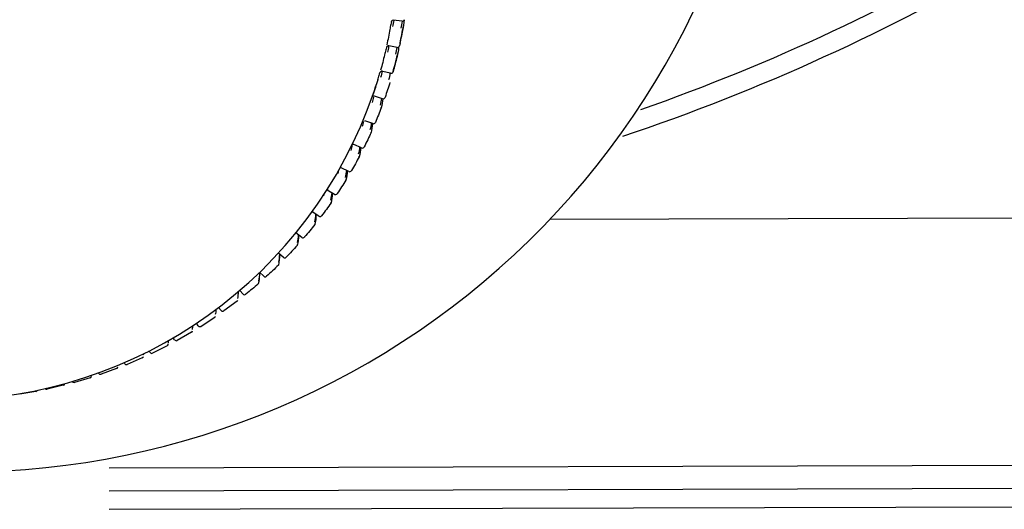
# Model space of a CAD drawing. Header units: millimetres. Extents: x 2985995 to 3127507, y -509231 to -458405.
# Tile 38 of 100: x 3023741 to 3023789, y -484682 to -484658. Entities that reach past the tile are written whole.
import ezdxf

# ---------------------------------------------------------------- set-up
doc = ezdxf.new("R2010")
doc.units = ezdxf.units.MM
doc.header["$LTSCALE"] = 1000
doc.header["$MEASUREMENT"] = 0
doc.layers.add('Equipment', color=5, linetype='CONTINUOUS')

msp = doc.modelspace()

# ---------------------------------------------------------------- linework, layer by layer
at = {"layer": 'Equipment'}
for p, q in [((3023759.46253, -484658.2012, 0.02452), (3023759.05436, -484658.15406, 0.02452)), ((3023759.22921, -484659.47005, 0.02452), (3023758.82482, -484659.39957, 0.02452)), ((3023758.91574, -484660.72318, 0.02452), (3023758.51662, -484660.62962, 0.02452)), ((3023758.52326, -484661.95602, 0.02452), (3023758.13089, -484661.83974, 0.02452)), ((3023758.0532, -484663.16407, 0.02452), (3023757.66902, -484663.0255, 0.02452)), ((3023757.50728, -484664.3429, 0.02452), (3023757.13269, -484664.18257, 0.02452)), ((3023756.88748, -484665.48822, 0.02452), (3023756.52387, -484665.30673, 0.02452)), ((3023756.19606, -484666.59584, 0.02452), (3023755.84476, -484666.39387, 0.02452)), ((3023755.43554, -484667.66172, 0.02452), (3023755.10636, -484667.44562, 0.02452)), ((3023836.41628, -484667.62373, 0.02452), (3023766.62461, -484667.82343, 0.02452)), ((3023754.60871, -484668.68194, 0.02452), (3023754.32161, -484668.46803, 0.02452)), ((3023753.71857, -484669.6528, 0.02452), (3023753.47437, -484669.44704, 0.02452)), ((3023752.76838, -484670.57073, 0.02452), (3023752.56659, -484670.37881, 0.02452)), ((3023751.76161, -484671.43238, 0.02452), (3023751.6005, -484671.25943, 0.02452)), ((3023750.70194, -484672.23461, 0.02452), (3023750.5787, -484672.085, 0.02452)), ((3023751.47003, -484671.78093, 0.02452), (3023750.83745, -484672.25226, 0.02452)), ((3023750.38889, -484672.56616, 0.02452), (3023749.72758, -484673.00029, 0.02452)), ((3023749.59324, -484672.97449, 0.02452), (3023749.50411, -484672.85168, 0.02452)), ((3023748.43956, -484673.6493, 0.02452), (3023748.38007, -484673.55571, 0.02452)), ((3023749.25993, -484673.28785, 0.02452), (3023748.57228, -484673.6832, 0.02452)), ((3023748.08724, -484673.94338, 0.02452), (3023747.37578, -484674.29851, 0.02452)), ((3023746.87512, -484674.53035, 0.02452), (3023746.14243, -484674.84397, 0.02452)), ((3023747.24512, -484674.25659, 0.02452), (3023747.21027, -484674.19344, 0.02452)), ((3023745.62798, -484675.04663, 0.02452), (3023744.87674, -484675.31759, 0.02452)), ((3023746.01428, -484674.79414, 0.02452), (3023745.9988, -484674.76144, 0.02452)), ((3023744.35038, -484675.49034, 0.02452), (3023743.58332, -484675.71767, 0.02452)), ((3023744.75154, -484675.26, 0.02452), (3023744.75015, -484675.25652, 0.02452)), ((3023743.04696, -484675.85987, 0.02452), (3023742.26689, -484676.04273, 0.02452)), ((3023741.72249, -484676.15387, 0.02452), (3023740.93224, -484676.2916, 0.02452)), ((3023745.26959, -484679.86459, 0.02452), (3023887.45035, -484679.45775, 0.02452)), ((3023887.45358, -484680.58779, 0.02452), (3023745.26959, -484680.99464, 0.02452)), ((3023745.26959, -484681.8746, 0.02452), (3023887.4561, -484681.46774, 0.02452))]:
    msp.add_line(p, q, dxfattribs=at)
for centre, radius, start, end in [((3023738.09411, -484640.6755, 0.02452), 39.3899, 268.800575, 359.926239), ((3023762.40022, -484659.17332, 0.02452), 3.56793, 166.646184, 170.667043), ((3023759.0417, -484658.25101, 0.02452), 0.09729, 82.451688, 159.600429), ((3023759.474, -484658.10186, 0.02452), 0.1, 263.412709, 344.297672), ((3023737.26959, -484654.56736, 0.02452), 22.6, 348.024243, 350.162724), ((3023766.70933, -484661.73012, 0.02452), 8.30433, 165.045428, 166.768998), ((3023759.24638, -484659.37153, 0.02452), 0.1, 260.113365, 344.192607), ((3023737.26959, -484654.56736, 0.02452), 22.6, 344.402909, 346.538607), ((3023737.26959, -484654.56736, 0.02452), 22, 343.465955, 343.84026), ((3023758.4921, -484660.7253, 0.02452), 0.09789, 75.496193, 162.879701), ((3023758.93856, -484660.62582, 0.02452), 0.1, 256.807251, 344.142585), ((3023734.25582, -484653.64025, 0.02452), 25.15295, 342.873509, 343.441044), ((3023737.26959, -484654.56736, 0.02452), 22, 199.070053, 341.112287), ((3023737.26959, -484654.56736, 0.02452), 22, 341.112287, 342.091386), ((3023758.55167, -484661.86014, 0.02452), 0.1, 253.49222, 340.794293), ((3023758.37082, -484662.3586, 0.02452), 0.1, 339.320986, 344.219212), ((3023758.08713, -484663.07, 0.02452), 0.1, 250.166226, 337.199355), ((3023757.87496, -484663.55716, 0.02452), 0.1, 335.73218, 344.351583), ((3023757.54663, -484664.25097, 0.02452), 0.1, 246.827342, 333.619942), ((3023757.30392, -484664.72506, 0.02452), 0.1, 332.159628, 344.550356), ((3023756.93214, -484665.39875, 0.02452), 0.1, 243.473787, 330.05775), ((3023756.65977, -484665.85803, 0.02452), 0.1, 328.604905, 344.818135), ((3023756.2459, -484666.50915, 0.02452), 0.1, 240.103953, 326.514175), ((3023755.94487, -484666.95196, 0.02452), 0.1, 325.069282, 345.157314), ((3023755.49042, -484667.57812, 0.02452), 0.1, 236.716426, 322.990302), ((3023755.16183, -484668.00283, 0.02452), 0.1, 321.553712, 345.569999), ((3023754.66846, -484668.60175, 0.02452), 0.1, 233.310013, 319.486892), ((3023754.3135, -484669.00682, 0.02452), 0.1, 318.058824, 346.057918), ((3023753.78301, -484669.57632, 0.02452), 0.1, 229.883766, 316.004386), ((3023753.40298, -484669.96027, 0.02452), 0.1, 314.584926, 346.622325), ((3023752.8373, -484670.49827, 0.02452), 0.1, 226.436999, 312.542902), ((3023752.43359, -484670.85969, 0.02452), 0.1, 311.13201, 347.263891), ((3023751.40887, -484671.7018, 0.02452), 0.1, 307.699761, 347.982588), ((3023751.83479, -484671.36422, 0.02452), 0.1, 222.969313, 309.10225), ((3023750.33256, -484672.48354, 0.02452), 0.1, 304.287578, 348.777581), ((3023750.77913, -484672.17103, 0.02452), 0.1, 219.480606, 305.681944), ((3023749.67417, -484672.91575, 0.02452), 0.1, 215.971093, 302.281219), ((3023749.20858, -484673.20204, 0.02452), 0.1, 300.894588, 349.647111), ((3023748.04104, -484673.85469, 0.02452), 0.1, 297.519666, 350.588399), ((3023748.52395, -484673.59566, 0.02452), 0.1, 212.441308, 298.899052), ((3023746.83419, -484674.43911, 0.02452), 0.1, 294.161462, 351.597563), ((3023747.33267, -484674.20828, 0.02452), 0.1, 208.892108, 295.534181), ((3023745.59244, -484674.95316, 0.02452), 0.1, 290.818423, 352.669569), ((3023746.10467, -484674.75137, 0.02452), 0.1, 205.32467, 292.185135), ((3023744.32033, -484675.39496, 0.02452), 0.1, 287.488817, 353.798214), ((3023744.84443, -484675.22296, 0.02452), 0.1, 201.740483, 288.85025), ((3023742.24573, -484675.94499, 0.02452), 0.1, 223.558416, 282.215521), ((3023743.02248, -484675.76291, 0.02452), 0.1, 284.170756, 353.219459), ((3023743.55655, -484675.62131, 0.02452), 0.1, 212.409175, 285.5277), ((3023741.70365, -484676.05566, 0.02452), 0.1, 280.862228, 335.613016)]:
    msp.add_arc(centre, radius, start, end, dxfattribs=at)
at = {"layer": 'Equipment', "extrusion": (0, 0, -1)}
for centre, major_axis, ratio, start_param, end_param in [((3023737.51959, -484577.95839, 0.02452), (-96, 0), 0.93969262, 3.93381533, 4.35575469), ((3023737.51959, -484577.95839, 0.02452), (-97, 0), 0.93969262, 3.93381533, 4.36926642), ((3023737.37725, -484654.00862, 0.02452), (-21.59466, 4.16102), 0.30395527, 3.14916486, 3.16920201), ((3023737.19759, -484655.13127, 0.02452), (-21.81482, 2.78511), 0.30676385, 3.1812991, 3.18855884), ((3023737.35972, -484654.09962, 0.02452), (-21.69281, 4.17994), 0.30395526, 3.12298461, 3.16920201), ((3023737.35972, -484654.09962, 0.02452), (-22.0901, 4.25649), 0.30395527, 3.11878209, 3.1676496), ((3023737.34201, -484654.19151, 0.02452), (-22.18827, 4.27541), 0.30395527, 3.09359567, 3.1676496), ((3023737.26959, -484655.21336, 0.02452), (-21.90045, 0), 0.95105652, 3.30465556, 3.3410212), ((3023737.26959, -484655.15711, 0.02452), (-22.51928, 0), 0.95105651, 3.30499592, 3.34068083), ((3023737.19717, -484654.94322, 0.02452), (-22.18827, 4.27541), 0.30395527, 3.14726559, 3.1676496), ((3023737.41253, -484654.01582, 0.02452), (-21.28858, 5.5172), 0.30003752, 3.13305016, 3.15010137), ((3023737.38925, -484654.10565, 0.02452), (-21.38535, 5.54227), 0.30003752, 3.10739653, 3.15010137), ((3023737.38925, -484654.10565, 0.02452), (-21.777, 5.64377), 0.30003752, 3.09930489, 3.14854896), ((3023737.36574, -484654.19635, 0.02452), (-21.87379, 5.66886), 0.30003752, 3.08054751, 3.14854896), ((3023737.26959, -484655.21336, 0.02452), (-21.90045, 0), 0.95105652, 3.36507085, 3.40143649), ((3023737.26959, -484655.15711, 0.02452), (-22.51928, 0), 0.95105651, 3.36541116, 3.40109606), ((3023737.41834, -484654.11337, 0.02452), (-20.9937, 6.87856), 0.29502497, 3.07969808, 3.13133839), ((3023737.41834, -484654.11337, 0.02452), (-21.37818, 7.00454), 0.29502497, 3.07987771, 3.12978598), ((3023737.26959, -484655.21336, 0.02452), (-21.90045, 0), 0.95105652, 3.42548605, 3.46185169), ((3023737.26959, -484655.15711, 0.02452), (-22.51928, 0), 0.9510565, 3.42582633, 3.46151123), ((3023737.44689, -484654.12274, 0.02452), (-20.52048, 8.18289), 0.28893591, 3.07220538, 3.1129913), ((3023737.44689, -484654.12274, 0.02452), (-20.8963, 8.33275), 0.28893591, 3.06065537, 3.11143889), ((3023737.41206, -484654.21008, 0.02452), (-20.98917, 8.36979), 0.28893591, 3.04543887, 3.11143889), ((3023737.26959, -484655.15711, 0.02452), (-22.51928, 0), 0.95105652, 3.48624173, 3.52192663), ((3023737.4748, -484654.13373, 0.02452), (-19.96879, 9.44973), 0.28179255, 3.05609313, 3.0951345), ((3023737.26959, -484655.15711, 0.02452), (-22.51928, 0), 0.95105651, 3.54665683, 3.58234173), ((3023737.4748, -484654.13373, 0.02452), (-20.3345, 9.62279), 0.28179255, 3.04169495, 3.09358209), ((3023757.87496, -484663.55716, 0.02452), (-0.09116, 0.0411), 0.28401105, 3.09878711, 3.14159257), ((3023737.43448, -484654.21891, 0.02452), (-20.42488, 9.66556), 0.28179255, 3.02630841, 3.09358209), ((3023737.50195, -484654.1463, 0.02452), (-19.3421, 10.67394), 0.27362096, 3.03737672, 3.07783803), ((3023737.50195, -484654.1463, 0.02452), (-19.69634, 10.86942), 0.27362096, 3.02304365, 3.07628562), ((3023737.4563, -484654.22902, 0.02452), (-19.78388, 10.91773), 0.27362096, 3.00728031, 3.07628562), ((3023757.54663, -484664.25097, 0.02452), (-0.08959, 0.04443), 0.27948469, 3.0883992, 3.14159271), ((3023737.26959, -484655.15711, 0.02452), (-22.51928, 0), 0.95105651, 3.60707208, 3.64275699), ((3023737.52826, -484654.16042, 0.02452), (-18.64423, 11.85085), 0.26445096, 3.0378709, 3.06116721), ((3023737.52826, -484654.16042, 0.02452), (-18.98568, 12.06789), 0.26445096, 3.0047372, 3.0596148), ((3023737.47744, -484654.24036, 0.02452), (-19.07006, 12.12152), 0.26445096, 2.9885192, 3.0596148), ((3023756.93214, -484665.39875, 0.02452), (-0.08665, 0.04991), 0.27101537, 3.0712809, 3.14159261), ((3023737.26959, -484655.15711, 0.02452), (-22.51928, 0), 0.95105652, 3.66748743, 3.70317233), ((3023737.01092, -484654.97431, 0.02452), (-18.64423, 11.85085), 0.26445093, 3.05034262, 3.06116722), ((3023737.55362, -484654.17601, 0.02452), (-17.87923, 12.97625), 0.25431601, 3.03840233, 3.04518237), ((3023737.55362, -484654.17601, 0.02452), (-18.20667, 13.21389), 0.254316, 2.98679785, 3.04362997), ((3023737.49782, -484654.25289, 0.02452), (-18.28759, 13.27262), 0.254316, 2.97003694, 3.04362997), ((3023756.2459, -484666.50915, 0.02452), (-0.0834, 0.05517), 0.26155665, 3.05480666, 3.14159265), ((3023737.26959, -484655.15711, 0.02452), (-22.51928, 0), 0.95105652, 3.72790284, 3.76358774), ((3023737.57795, -484654.19304, 0.02452), (-17.36365, 14.30362), 0.24325307, 2.96923185, 3.02838631), ((3023737.51737, -484654.26657, 0.02452), (-17.44082, 14.36719), 0.24325307, 2.95182647, 3.02838631), ((3023755.49042, -484667.57812, 0.02452), (-0.07985, 0.0602), 0.25114354, 3.0390352, 3.14159268), ((3023737.26959, -484655.15711, 0.02452), (-22.51928, 0.00001), 0.95105651, 3.7883176, 3.8240025), ((3023737.60115, -484654.21143, 0.02452), (-16.46107, 15.33372), 0.23130254, 2.95202597, 3.01393384), ((3023737.53602, -484654.28135, 0.02452), (-16.53423, 15.40187), 0.23130254, 2.93385752, 3.01393384), ((3023754.66846, -484668.60175, 0.02452), (-0.07603, 0.06496), 0.23981419, 3.02402023, 3.14159265), ((3023737.26959, -484655.15711, 0.02452), (-22.51928, -0.00001), 0.95105652, 3.8487334, 3.8844183), ((3023737.62314, -484654.23111, 0.02452), (-15.50346, 16.30131), 0.21850801, 2.9351428, 3.00031747), ((3023737.55369, -484654.29717, 0.02452), (-15.57237, 16.37376), 0.21850801, 2.91607057, 3.00031747), ((3023753.78301, -484669.57632, 0.02452), (-0.07194, 0.06946), 0.22760966, 3.00981024, 3.14159268), ((3023737.26959, -484655.15711, 0.02452), (-22.51928, 0), 0.95105652, 3.90914844, 3.94483334), ((3023737.57032, -484654.31398, 0.02452), (-14.55979, 17.28037), 0.20491617, 2.91667698, 2.98757713), ((3023737.64384, -484654.25203, 0.02452), (-14.49537, 17.20391), 0.20491617, 2.92048643, 2.98757713), ((3023752.8373, -484670.49827, 0.02452), (-0.06761, 0.07368), 0.21457469, 2.99644863, 3.14159267), ((3023737.26959, -484655.15711, 0.02452), (-22.51928, 0.00001), 0.95105652, 3.96956337, 4.00524827), ((3023737.66318, -484654.2741, 0.02452), (-13.44129, 18.03945), 0.19057661, 2.92148146, 2.97574801), ((3023751.83479, -484671.36422, 0.02452), (-0.06307, 0.0776), 0.20075677, 2.98397395, 3.14159265), ((3023737.68108, -484654.29723, 0.02452), (-12.34567, 18.80623), 0.17554166, 2.92246545, 2.96486084), ((3023737.69748, -484654.32136, 0.02452), (-11.21286, 19.50287), 0.15986618, 2.92342854, 2.95494216), ((3023737.71232, -484654.34637, 0.02452), (-10.04707, 20.12825), 0.14360736, 2.92436161, 2.94601469), ((3023737.72554, -484654.3722, 0.02452), (-8.85242, 20.6815), 0.12682454, 2.92525625, 2.93809762), ((3023736.87949, -484654.65881, 0.02452), (-5.15713, 22.00006), 0.0739526, 2.91132275, 2.92055549), ((3023737.66479, -484654.49849, 0.02452), (-3.87979, 22.26086), 0.05570185, 2.90922917, 2.9168135)]:
    msp.add_ellipse(centre, major_axis=major_axis, ratio=ratio, start_param=start_param, end_param=end_param, dxfattribs=at)
at = {"layer": 'Equipment'}
for points, knots in [([(3023758.82449, -484659.40112, 0.02452), (3023758.81925, -484659.39973, 0.02452), (3023758.80463, -484659.39602, 0.02452), (3023758.77866, -484659.40103, 0.02452), (3023758.75383, -484659.41255, 0.02452), (3023758.73621, -484659.42715, 0.02452), (3023758.72487, -484659.44132, 0.02452), (3023758.71856, -484659.45262, 0.02452), (3023758.71582, -484659.4589, 0.02452), (3023758.71464, -484659.46204, 0.02452), (3023758.71433, -484659.46299, 0.02452), (3023758.71427, -484659.46316, 0.02452), (3023758.71427, -484659.46317, 0.02452)], [0, 0, 0, 0, 0.080204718, 0.259217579, 0.404289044, 0.526761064, 0.628080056, 0.703071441, 0.749311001, 0.789286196, 0.841124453, 0.861909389, 0.861909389, 0.861909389, 0.861909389]), ([(3023758.13039, -484661.84083, 0.02452), (3023758.1275, -484661.83954, 0.02452), (3023758.11509, -484661.83412, 0.02452), (3023758.0898, -484661.83513, 0.02452), (3023758.06265, -484661.84263, 0.02452), (3023758.04235, -484661.85476, 0.02452), (3023758.02833, -484661.86778, 0.02452), (3023758.01967, -484661.87922, 0.02452), (3023758.01531, -484661.88666, 0.02452), (3023758.01344, -484661.89032, 0.02452), (3023758.01256, -484661.89221, 0.02452), (3023758.01242, -484661.89255, 0.02452), (3023758.01242, -484661.89255, 0.02452)], [0, 0, 0, 0, 0.039608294, 0.197173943, 0.323582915, 0.430093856, 0.519061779, 0.58821303, 0.631309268, 0.661519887, 0.695465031, 0.738016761, 0.738016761, 0.738016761, 0.738016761]), ([(3023757.13198, -484664.18391, 0.02452), (3023757.12779, -484664.1816, 0.02452), (3023757.11495, -484664.17467, 0.02452), (3023757.08895, -484664.17335, 0.02452), (3023757.06208, -484664.17851, 0.02452), (3023757.04191, -484664.18824, 0.02452), (3023757.02863, -484664.19844, 0.02452), (3023757.02244, -484664.20483, 0.02452), (3023757.02047, -484664.2071, 0.02452), (3023757.01999, -484664.20768, 0.02452)], [0, 0, 0, 0, 0.038091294, 0.135296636, 0.213940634, 0.280134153, 0.333493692, 0.371742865, 0.387575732, 0.387575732, 0.387575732, 0.387575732])]:
    msp.add_open_spline(points, degree=3, knots=knots, dxfattribs=at)
for points in [[(3023756.52332, -484665.30823, 0.02452), (3023756.51843, -484665.30578, 0.02452), (3023756.51388, -484665.30356, 0.02452), (3023756.50936, -484665.30172, 0.02452)], [(3023755.84479, -484666.39423, 0.02452), (3023755.83884, -484666.39139, 0.02452), (3023755.8333, -484666.38882, 0.02452), (3023755.82781, -484666.38671, 0.02452)]]:
    msp.add_open_spline(points, degree=3, dxfattribs=at)

doc.saveas('drawing.dxf')
